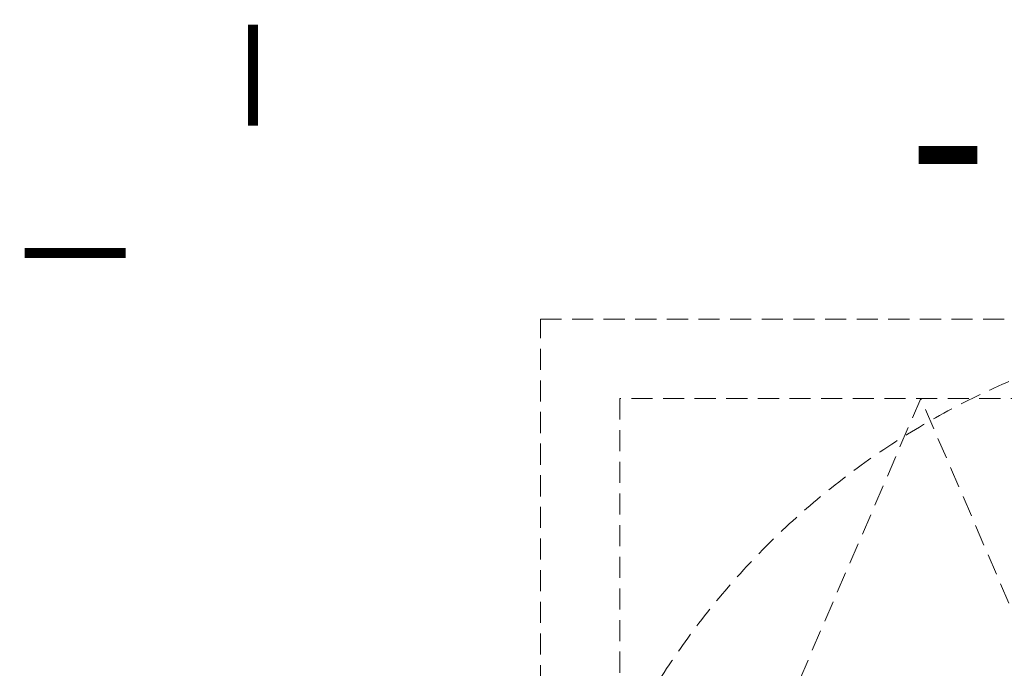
# Model space of a CAD drawing. Header units: millimetres. Extents: x 3652085 to 3778338, y -303702 to -273644.
# Tile 183 of 256: x 3691936 to 3693104, y -286673 to -285904. Entities that reach past the tile are written whole.
import ezdxf

# ---------------------------------------------------------------- set-up
doc = ezdxf.new("R2010")
doc.units = ezdxf.units.MM
doc.linetypes.add('DASHED', pattern=[0.75, 0.5, -0.25])
doc.linetypes.add('HIDDEN', pattern=[0.375, 0.25, -0.125])
doc.layers.add('SECTION-SYMBOL-01    (HAUSART)', color=80, linetype='Continuous', lineweight=5)
doc.layers.add('SYMBOL-DETAIL    (HAUSART)', color=2, linetype='Continuous', lineweight=5)

# ---------------------------------------------------------------- blocks, each defined once
blk = doc.blocks.new('W_02')
at = {"linetype": 'DASHED', "lineweight": 5, "ltscale": 50}
blk.add_lwpolyline([(7.6, 916.5, -0.413718), (916.5, -6, -0.413718)], format="xyb", dxfattribs=at)

msp = doc.modelspace()

# ---------------------------------------------------------------- linework, layer by layer
at = {"linetype": 'DASHED', "lineweight": 5, "ltscale": 50, "elevation": -180000}
for points in [[(3692553.5, -287181.3), (3692553.5, -286258.9), (3693461.7, -286258.9)], [(3693361.4, -287180.8), (3693361.4, -286352.9), (3692647.5, -286352.9), (3692647.5, -287180.8)], [(3693361.4, -287180.8), (3693004.5, -286352.9), (3692647.5, -287180.8)]]:
    msp.add_lwpolyline(points, dxfattribs=at)
at = {"layer": 'SECTION-SYMBOL-01    (HAUSART)', "linetype": 'HIDDEN', "ltscale": 200}
msp.add_lwpolyline([(3693071.6, -287840.3, 0, 0, 0), (3693071.6, -286064.2, 21.2, 21.2, 0), (3693002.1, -286064.2, 0, 0, 0)], format="xyseb", dxfattribs=at)
at = {"layer": 'SYMBOL-DETAIL    (HAUSART)', "color": 171, "ltscale": 0.5, "elevation": -180000}
for points in [[(3692212.6, -286029.5, 12, 12, 0), (3692212.6, -285909.8, 0, 0, 0), (3692212.6, -286895.6, 0, 0, 0), (3692124.3, -286922.4, 0, 0, 0), (3692301, -286946, 0, 0, 0), (3692212.6, -286969.3, 0, 0, 0), (3692212.6, -287958.6, 12, 12, 0), (3692212.6, -287838.9, 0, 0, 0)], [(3691942.1, -286180.3, 12, 12, 0), (3692061.8, -286180.3, 0, 0, 0), (3692965.8, -286180.3, 0, 0, 0), (3692992.6, -286268.7, 0, 0, 0), (3693016.2, -286092, 0, 0, 0), (3693039.6, -286180.3, 0, 0, 0), (3693947.1, -286180.3, 12, 12, 0), (3694066.8, -286180.3, 0, 0, 0)]]:
    msp.add_lwpolyline(points, format="xyseb", dxfattribs=at)

# ---------------------------------------------------------------- block references
at = {"linetype": 'DASHED', "lineweight": 5, "ltscale": 0.5, "xscale": -1}
msp.add_blockref('W_02', (3693469.9, -287175.4, -180000), dxfattribs=at)

doc.saveas('drawing.dxf')
